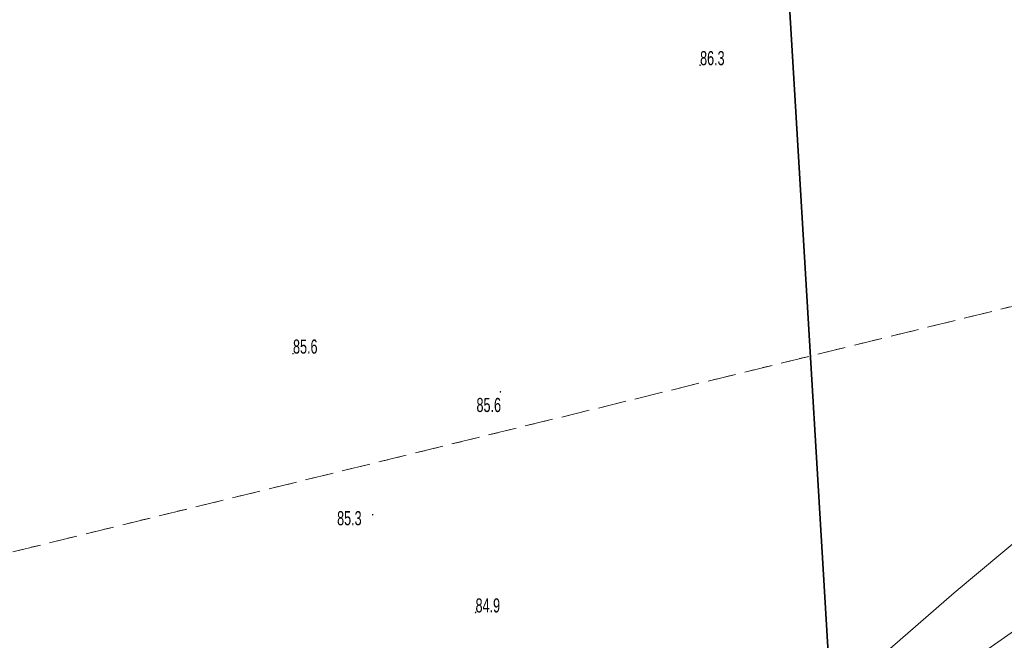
# Model space of a CAD drawing. Header units: metres. Extents: x 6524698 to 6533081, y 5883213 to 5896811.
# Tile 40 of 131: x 6528830 to 6528882, y 5888577 to 5888610. Entities that reach past the tile are written whole.
import ezdxf

# ---------------------------------------------------------------- set-up
doc = ezdxf.new("R2010")
doc.units = ezdxf.units.M
doc.linetypes.add('mapa zasadnicza$0$egkk-500', pattern=[2, 1.5, -0.5])
doc.linetypes.add('mapa zasadnicza$0$egug-500', pattern=[1, 0.5, -0.5])
for name, color, linetype in [('mapa zasadnicza$0$000 Inne (niezydentyfikowane)', 7, 'Continuous'), ('mapa zasadnicza$0$217-kontur klasyfikacyjny', 7, 'Continuous'), ('mapa zasadnicza$0$218-kontur użytku gruntowego', 7, 'Continuous'), ('mapa zasadnicza$0$pikieta naturalna', 7, 'Continuous'), ('mapa zasadnicza$0$pikieta naturalna-Atr2', 7, 'Continuous'), ('mapa zasadnicza$0$przewód telekomunikacyjny podziemny', 7, 'Continuous')]:
    doc.layers.add(name, color=color, linetype=linetype)
doc.styles.add('mapa zasadnicza$0$STANDARD', font='Working1250', dxfattribs={"width": 0.75})

# ---------------------------------------------------------------- blocks, each defined once
blk = doc.blocks.new('mapa zasadnicza$0$PW01')
at = {"linetype": 'Continuous', "lineweight": 13}
h = blk.add_hatch(color=0, dxfattribs=at)
edge = h.paths.add_edge_path()
edge.add_arc((0, 0), 0.045, 0, 360)

msp = doc.modelspace()

# ---------------------------------------------------------------- linework, layer by layer
at = {"layer": 'mapa zasadnicza$0$000 Inne (niezydentyfikowane)', "color": 7, "linetype": 'Continuous', "lineweight": 35, "flags": 128}
msp.add_lwpolyline([(6528867.486, 5888667.506), (6528867.894, 5888660.701), (6528868.303, 5888653.895), (6528868.712, 5888647.089), (6528869.121, 5888640.283), (6528869.529, 5888633.478), (6528869.938, 5888626.672), (6528870.347, 5888619.866), (6528870.756, 5888613.06), (6528871.165, 5888606.255), (6528871.573, 5888599.449), (6528871.982, 5888592.643), (6528872.391, 5888585.837), (6528872.8, 5888579.031), (6528873.209, 5888572.226), (6528873.619, 5888565.387), (6528874.028, 5888558.423), (6528874.849, 5888553.436), (6528876.109, 5888545.979), (6528877.387, 5888538.416), (6528878.665, 5888530.854), (6528879.943, 5888523.291), (6528881.221, 5888515.728)], dxfattribs=at)
at = {"layer": 'mapa zasadnicza$0$217-kontur klasyfikacyjny', "color": 92, "linetype": 'mapa zasadnicza$0$egkk-500', "lineweight": 18, "flags": 128}
msp.add_lwpolyline([(6528819.95, 5888579.64), (6528927.41, 5888606.02)], dxfattribs=at)
at = {"layer": 'mapa zasadnicza$0$218-kontur użytku gruntowego', "color": 3, "linetype": 'mapa zasadnicza$0$egug-500', "lineweight": 18, "flags": 128}
msp.add_lwpolyline([(6528819.95, 5888579.64), (6528927.41, 5888606.02)], dxfattribs=at)
at = {"layer": 'mapa zasadnicza$0$przewód telekomunikacyjny podziemny', "color": 30, "linetype": 'Continuous', "lineweight": 18, "flags": 128}
for points in [[(6528674.57, 5888463), (6528682.36, 5888464.15), (6528692.35, 5888467.55), (6528705.53, 5888469.32), (6528716.07, 5888473.3), (6528729.69, 5888479.31), (6528747.32, 5888488.19), (6528752.87, 5888490.93), (6528756.62, 5888492.79), (6528776.47, 5888505.56), (6528788.45, 5888515.5), (6528810.04, 5888529.84), (6528813.8, 5888532.32), (6528825.27, 5888541.08), (6528841.31, 5888553.13), (6528851.68, 5888560.06), (6528873.9, 5888574.85), (6528879.62, 5888579.84), (6528897.6, 5888594.86), (6528923.8, 5888612), (6528927.92, 5888614.69), (6528939.09, 5888621.55)], [(6528942.88, 5888618.46), (6528927.68, 5888609.06), (6528914.13, 5888599.66), (6528896.22, 5888587.24), (6528882.13, 5888577.35), (6528868.69, 5888567.93), (6528853.22, 5888557.42), (6528838.61, 5888547.32), (6528825.98, 5888538.16), (6528813.12, 5888528.78), (6528801.91, 5888520.87), (6528796.03, 5888516.54), (6528787.7, 5888511.03), (6528774.77, 5888502.46)], [(6528942.88, 5888618.46), (6528927.68, 5888609.06), (6528914.13, 5888599.66), (6528896.22, 5888587.24), (6528882.13, 5888577.35), (6528868.69, 5888567.93), (6528853.22, 5888557.42), (6528838.61, 5888547.32), (6528825.98, 5888538.16), (6528813.12, 5888528.78), (6528801.91, 5888520.87), (6528796.03, 5888516.54), (6528787.7, 5888511.03), (6528774.77, 5888502.46)]]:
    msp.add_lwpolyline(points, dxfattribs=at)

# ---------------------------------------------------------------- block references
at = {"layer": 'mapa zasadnicza$0$pikieta naturalna', "color": 7, "linetype": 'Continuous', "lineweight": 13}
for p in [(6528866.14, 5888607.85), (6528844.53, 5888592.54), (6528855.54, 5888590.51), (6528848.76, 5888583.99), (6528854.22, 5888578.8)]:
    msp.add_blockref('mapa zasadnicza$0$PW01', p, dxfattribs=at)

# ---------------------------------------------------------------- texts
at = {"layer": 'mapa zasadnicza$0$pikieta naturalna-Atr2', "color": 7, "style": 'mapa zasadnicza$0$STANDARD', "width": 0.667}
for s, p in [('86.3', (6528866.14, 5888607.85)), ('85.6', (6528844.53, 5888592.54)), ('85.6', (6528854.27, 5888589.44)), ('85.3', (6528846.87, 5888583.43)), ('84.9', (6528854.22, 5888578.8))]:
    msp.add_text(s, height=0.75, dxfattribs=at).set_placement(p)

doc.saveas('drawing.dxf')
